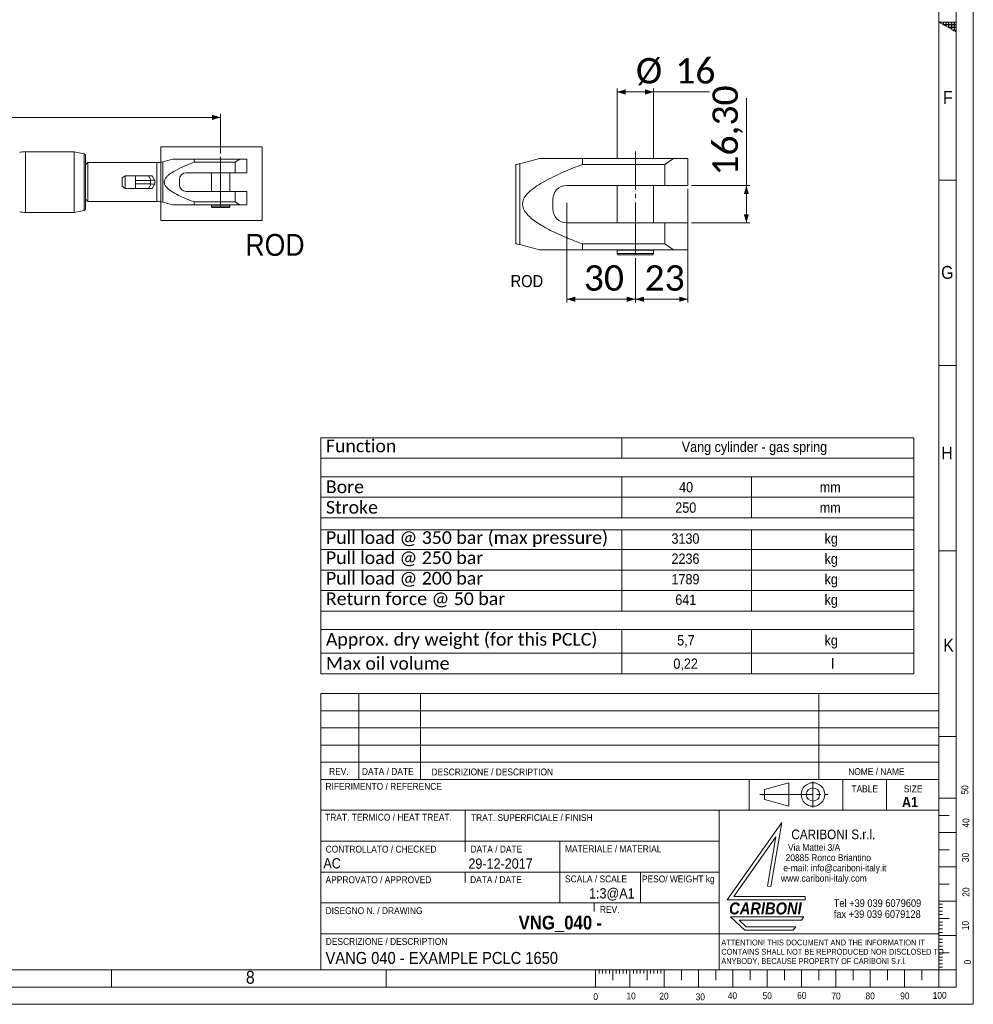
# Model space of a CAD drawing. Header units: millimetres. Extents: x 30 to 2493, y 30 to 1752.
# Tile 4 of 6: x 1660 to 2493, y 30 to 890. Entities that reach past the tile are written whole.
import ezdxf

# ---------------------------------------------------------------- set-up
doc = ezdxf.new("R2010")
doc.units = ezdxf.units.MM
doc.header["$LTSCALE"] = 3
doc.linetypes.add('SLD-Centro', pattern=[19.05, 15.24, -1.27, 1.27, -1.27])
doc.linetypes.add('SLD-Solido', pattern=[0])
doc.styles.add('SLDTEXTSTYLE0', font='GOTHIC.TTF', dxfattribs={"width": 0.913})
doc.styles.add('SLDTEXTSTYLE1', font='GOTHICB.TTF', dxfattribs={"width": 0.913})
doc.styles.add('SLDTEXTSTYLE2', font='GOTHICBI.TTF', dxfattribs={"width": 0.913})
doc.styles.add('SLDTEXTSTYLE3', font='CALIBRI.TTF')
doc.styles.add('SLDTEXTSTYLE4', font='CALIBRIB.TTF')
doc.dimstyles.new('SLDDIMSTYLE0', dxfattribs={"dimtxt": 22.225, "dimasz": 7.5, "dimexe": 0, "dimexo": 0.0625, "dimgap": 5.55625, "dimtad": 1, "dimrnd": 1e-09, "dimzin": 12, "dimdsep": 46, "dimtxsty": 'SLDTEXTSTYLE4', "dimsah": 1, "dimcen": 0.09, "dimadec": 0, "dimazin": 3, "dimtfac": 1, "dimtofl": 0, "dimtmove": 0, "dimatfit": 3, "dimfxl": 0, "dimfrac": 2, "dimtolj": 1, "dimtzin": 12, "dimarcsym": 0})
doc.dimstyles.new('SLDDIMSTYLE2', dxfattribs={"dimtxt": 22.225, "dimasz": 7.5, "dimexe": 0, "dimexo": 0.0625, "dimgap": 5.55625, "dimtad": 1, "dimlfac": 0.5, "dimrnd": 1e-09, "dimzin": 12, "dimdsep": 46, "dimtxsty": 'SLDTEXTSTYLE4', "dimsah": 1, "dimcen": 0.09, "dimadec": 0, "dimazin": 3, "dimtfac": 1, "dimtofl": 0, "dimtmove": 0, "dimatfit": 3, "dimfxl": 0, "dimfrac": 2, "dimtolj": 1, "dimtzin": 12, "dimarcsym": 0})

# ---------------------------------------------------------------- blocks, each defined once
blk = doc.blocks.new('SW_NOTE_0')
at = {"color": 0, "linetype": 'Continuous', "lineweight": 0, "char_height": 6, "attachment_point": 1, "style": 'SLDTEXTSTYLE0'}
for s, insert in [('   Via Mattei 3/A', (0, 7.66)), ('  20885 Ronco Briantino', (0, -1.34)), (' e-mail: info@cariboni-italy.it', (0, -10.34)), ('www.cariboni-italy.com', (0, -19.34))]:
    blk.add_mtext(s, dxfattribs=dict(at, insert=insert))
blk = doc.blocks.new('SW_NOTE_1')
at = {"color": 0, "linetype": 'Continuous', "lineweight": 0, "char_height": 6.6, "attachment_point": 1, "style": 'SLDTEXTSTYLE0'}
for s, insert in [('Tel +39 039 6079609', (0, 8.43)), ('fax +39 039 6079128', (0, -1.17))]:
    blk.add_mtext(s, dxfattribs=dict(at, insert=insert))
blk = doc.blocks.new('SW_NOTE_2')
at = {"color": 0, "linetype": 'Continuous', "lineweight": 0, "char_height": 5.1, "attachment_point": 1, "style": 'SLDTEXTSTYLE0'}
for s, insert in [('ATTENTION! THIS DOCUMENT AND THE INFORMATION IT', (0, 6.51)), ('CONTAINS SHALL NOT BE REPRODUCED NOR DISCLOSED TO', (0, -1.59)), ('ANYBODY, BECAUSE PROPERTY OF CARIBONI S.r.l.', (0, -9.69))]:
    blk.add_mtext(s, dxfattribs=dict(at, insert=insert))
blk = doc.blocks.new('SW_TABLEANNOTATION_0')
at = {"color": 0, "linetype": 'SLD-Solido', "lineweight": 0}
for p, q in [((0, 0), (0, -206.19)), ((518.11, 0), (0, 0)), ((518.11, -206.19), (518.11, 0)), ((263.09, 0), (263.09, -17.92)), ((0, -17.92), (518.11, -17.92)), ((0, -34.04), (518.11, -34.04)), ((263.09, -34.04), (263.09, -69.88)), ((376.33, -34.04), (376.33, -69.88)), ((0, -51.96), (518.11, -51.96)), ((0, -69.88), (518.11, -69.88)), ((0, -80.44), (518.11, -80.44)), ((263.09, -80.44), (263.09, -151.42)), ((376.33, -80.44), (376.33, -151.42)), ((0, -97.66), (518.11, -97.66)), ((0, -115.58), (518.11, -115.58)), ((0, -133.5), (518.11, -133.5)), ((0, -151.42), (518.11, -151.42)), ((0, -167.54), (518.11, -167.54)), ((263.09, -167.54), (263.09, -206.19)), ((376.33, -167.54), (376.33, -206.19)), ((0, -188.27), (518.11, -188.27)), ((0, -206.19), (518.11, -206.19))]:
    blk.add_line(p, q, dxfattribs=at)
at = {"color": 0, "linetype": 'Continuous', "lineweight": 0, "attachment_point": 1}
for s, insert, char_height, style in [('Function', (4.5, -1.55), 11.113, 'SLDTEXTSTYLE3'), ('Vang cylinder - gas spring', (315.38, -3.46), 9, 'SLDTEXTSTYLE0'), ('Bore', (4.5, -37.26), 11.113, 'SLDTEXTSTYLE3'), ('40', (313.06, -38.58), 9, 'SLDTEXTSTYLE0'), ('mm', (435.97, -38.58), 9, 'SLDTEXTSTYLE0'), ('Stroke', (4.5, -55.18), 11.113, 'SLDTEXTSTYLE3'), ('250', (309.73, -56.5), 9, 'SLDTEXTSTYLE0'), ('mm', (435.97, -56.5), 9, 'SLDTEXTSTYLE0'), ('Pull load @ 350 bar (max pressure)', (4.5, -81.64), 11.1125, 'SLDTEXTSTYLE3'), ('3130', (306.41, -83.55), 9, 'SLDTEXTSTYLE0'), ('kg', (440.17, -83.55), 9, 'SLDTEXTSTYLE0'), ('Pull load @ 250 bar', (4.5, -99.21), 11.1125, 'SLDTEXTSTYLE3'), ('2236', (306.41, -101.12), 9, 'SLDTEXTSTYLE0'), ('kg', (440.17, -101.12), 9, 'SLDTEXTSTYLE0'), ('Pull load @ 200 bar', (4.5, -117.13), 11.1125, 'SLDTEXTSTYLE3'), ('1789', (306.41, -119.04), 9, 'SLDTEXTSTYLE0'), ('kg', (440.17, -119.04), 9, 'SLDTEXTSTYLE0'), ('Return force @ 50 bar', (4.5, -135.05), 11.1125, 'SLDTEXTSTYLE3'), ('641', (309.73, -136.96), 9, 'SLDTEXTSTYLE0'), ('kg', (440.17, -136.96), 9, 'SLDTEXTSTYLE0'), ('Approx. dry weight (for this PCLC)', (4.5, -170.5), 11.1125, 'SLDTEXTSTYLE3'), ('kg', (440.17, -172.41), 9, 'SLDTEXTSTYLE0'), ('5,7', (311.4, -172.41), 9, 'SLDTEXTSTYLE0'), ('Max oil volume', (4.5, -191.49), 11.1125, 'SLDTEXTSTYLE3'), ('0,22', (308.07, -192.82), 9, 'SLDTEXTSTYLE0'), ('l', (446.02, -192.82), 9, 'SLDTEXTSTYLE0')]:
    blk.add_mtext(s, dxfattribs=dict(at, insert=insert, char_height=char_height, style=style))
blk = doc.blocks.new('_D_1')
at = {"color": 7, "linetype": 'SLD-Solido', "lineweight": 0}
for p, q in [((185.38, 773.34), (185.38, 807.74)), ((185.38, 804.74), (1835.38, 804.74)), ((1835.38, 773.34), (1835.38, 807.74))]:
    blk.add_line(p, q, dxfattribs=at)
for points in [[(185.38, 804.74), (192.88, 802.49), (192.88, 806.99)], [(1835.38, 804.74), (1827.88, 806.99), (1827.88, 802.49)]]:
    blk.add_solid(points, dxfattribs=at)
at = {"color": 7, "linetype": 'SLD-Solido', "lineweight": 0, "char_height": 22.225, "attachment_point": 1, "style": 'SLDTEXTSTYLE3'}
for s, insert in [('EXAMPLE PCLC ', (885.14, 834.37)), ('1650', (1075.54, 834.37))]:
    blk.add_mtext(s, dxfattribs=dict(at, insert=insert))
blk = doc.blocks.new('_D_10')
at = {"color": 7, "linetype": 'SLD-Solido', "lineweight": 0}
for p, q in [((2243.71, 742.24), (2243.71, 642.94)), ((2197.71, 681.74), (2197.71, 642.94)), ((2197.71, 645.94), (2243.71, 645.94))]:
    blk.add_line(p, q, dxfattribs=at)
for points in [[(2197.71, 645.94), (2205.21, 643.69), (2205.21, 648.19)], [(2243.71, 645.94), (2236.21, 648.19), (2236.21, 643.69)]]:
    blk.add_solid(points, dxfattribs=at)
at = {"color": 7, "linetype": 'SLD-Solido', "lineweight": 0, "insert": (2205.69, 675.58), "char_height": 22.225, "attachment_point": 1, "style": 'SLDTEXTSTYLE3'}
blk.add_mtext('23', dxfattribs=at)
blk = doc.blocks.new('_D_11')
at = {"color": 7, "linetype": 'SLD-Solido', "lineweight": 0}
for p, q in [((2137.71, 730.24), (2137.71, 642.94)), ((2197.71, 681.74), (2197.71, 642.94)), ((2137.71, 645.94), (2197.71, 645.94))]:
    blk.add_line(p, q, dxfattribs=at)
for points in [[(2137.71, 645.94), (2145.21, 643.69), (2145.21, 648.19)], [(2197.71, 645.94), (2190.21, 648.19), (2190.21, 643.69)]]:
    blk.add_solid(points, dxfattribs=at)
at = {"color": 7, "linetype": 'SLD-Solido', "lineweight": 0, "insert": (2152.69, 675.58), "char_height": 22.225, "attachment_point": 1, "style": 'SLDTEXTSTYLE3'}
blk.add_mtext('30', dxfattribs=at)
blk = doc.blocks.new('_D_12')
at = {"color": 7, "linetype": 'SLD-Solido', "lineweight": 0}
for p, q in [((2294.71, 745.24), (2294.71, 821.56)), ((2246.71, 745.24), (2297.71, 745.24)), ((2294.71, 745.24), (2294.71, 712.64)), ((2246.71, 712.64), (2297.71, 712.64))]:
    blk.add_line(p, q, dxfattribs=at)
for points in [[(2294.71, 745.24), (2292.46, 737.74), (2296.96, 737.74)], [(2294.71, 712.64), (2296.96, 720.14), (2292.46, 720.14)]]:
    blk.add_solid(points, dxfattribs=at)
at = {"color": 7, "linetype": 'SLD-Solido', "lineweight": 0, "insert": (2265.08, 753.81), "char_height": 22.225, "attachment_point": 1, "rotation": 90, "style": 'SLDTEXTSTYLE3'}
blk.add_mtext('16,30', dxfattribs=at)
blk = doc.blocks.new('_D_13')
at = {"color": 7, "linetype": 'SLD-Solido', "lineweight": 0}
for p, q in [((2181.71, 768.94), (2181.71, 829.95)), ((2213.71, 826.95), (2181.71, 826.95)), ((2213.71, 768.94), (2213.71, 829.95)), ((2213.71, 826.95), (2262.63, 826.95))]:
    blk.add_line(p, q, dxfattribs=at)
for points in [[(2181.71, 826.95), (2189.21, 824.7), (2189.21, 829.2)], [(2213.71, 826.95), (2206.21, 829.2), (2206.21, 824.7)]]:
    blk.add_solid(points, dxfattribs=at)
at = {"color": 7, "linetype": 'SLD-Solido', "lineweight": 0, "char_height": 22.225, "attachment_point": 1, "style": 'SLDTEXTSTYLE3'}
for s, insert in [('%%c', (2198.21, 856.58)), ('16', (2232.58, 856.58))]:
    blk.add_mtext(s, dxfattribs=dict(at, insert=insert))

msp = doc.modelspace()

# ---------------------------------------------------------------- hatches: boundary and pattern name
at = {"linetype": 'Continuous'}
h = msp.add_hatch(dxfattribs=at)
h.set_pattern_fill('NET', color=8, scale=0.75, style=0)
h.paths.add_polyline_path([(2463, 888), (2478, 888), (2478, 879.34)], flags=0)

# ---------------------------------------------------------------- linework, layer by layer
at = {"color": 7, "linetype": 'SLD-Solido', "lineweight": 0}
for p, q in [((2493, 30), (2493, 1752)), ((2478, 45), (2478, 1737)), ((2478, 879.34), (2463, 888)), ((2463, 888), (2478, 888)), ((2478, 888), (2478, 879.34)), ((1783.151, 778.984), (1871.535, 778.984)), ((1783.151, 714.763), (1783.151, 778.984)), ((1871.535, 714.763), (1871.535, 778.984)), ((2093.244, 763.531), (2093.244, 694.358)), ((2478, 750), (2463, 750)), ((2463, 750), (2478, 750)), ((1783.151, 714.763), (1871.535, 714.763)), ((2463, 588), (2478, 588)), ((2463, 426), (2478, 426)), ((1923, 301.521), (1923, 60.021)), ((1923, 301.521), (2463, 301.521)), ((1956, 301.521), (1956, 226.497)), ((2010, 301.521), (2010, 226.497)), ((2358, 301.521), (2358, 226.497)), ((1923.01, 286.497), (2463.01, 286.497)), ((1923.01, 271.497), (2463.01, 271.497)), ((2463, 264), (2478, 264)), ((1923.01, 256.497), (2463.01, 256.497)), ((1923.01, 241.497), (2463.01, 241.497)), ((2297.255, 226.497), (2297.255, 199.521)), ((2379, 226.497), (2379, 199.521)), ((2417.209, 226.497), (2417.209, 199.521)), ((2462.983, 226.482), (2462.983, 59.982)), ((2331.935, 223.41), (2310.476, 217.633)), ((2310.476, 217.633), (2310.476, 208.863)), ((2331.935, 223.41), (2331.935, 203.085)), ((2310.476, 208.863), (2331.935, 203.085)), ((2463, 210), (2478, 210)), ((2463, 199.521), (1923, 199.521)), ((2049, 172.521), (2049, 199.521)), ((2271, 118.521), (2271, 199.521)), ((2463, 195), (2472, 195)), ((2277.837, 121.13), (2325.8, 188.775)), ((2325.8, 188.775), (2316.136, 133.052)), ((2271, 172.521), (1923, 172.521)), ((2049, 172.521), (2049, 163.225)), ((2131.629, 118.521), (2131.629, 172.521)), ((2320.579, 176.224), (2283.642, 124.13)), ((2320.579, 176.224), (2313.105, 133.13)), ((2463, 180), (2478, 180)), ((2463, 165), (2472, 165)), ((2463, 150), (2478, 150)), ((2271, 145.521), (1923, 145.521)), ((2049, 145.521), (2049, 136.281)), ((2202.325, 145.521), (2202.325, 118.521)), ((2313.105, 133.13), (2316.136, 133.052)), ((2463, 135), (2472, 135)), ((2346.136, 121.13), (2277.837, 121.13)), ((2283.642, 124.13), (2346.105, 124.13)), ((2346.105, 124.13), (2346.136, 121.13)), ((2161.846, 118.521), (2161.846, 111.026)), ((2463, 120), (2478, 120)), ((2463, 117.532), (2466, 117.532)), ((2463, 114.65), (2466, 114.65)), ((2344.859, 106.446), (2280.837, 106.446)), ((2280.837, 106.446), (2293.288, 94.697)), ((2288.339, 103.379), (2294.498, 97.567)), ((2342.779, 103.379), (2288.339, 103.379)), ((2344.859, 106.446), (2342.779, 103.379)), ((2463, 111.381), (2466, 111.381)), ((2463, 108.511), (2466, 108.511)), ((2463, 105), (2472, 105)), ((2293.288, 94.697), (2335.745, 94.697)), ((2294.498, 97.567), (2337.837, 97.567)), ((2337.837, 97.567), (2335.745, 94.697)), ((2463, 101.725), (2466, 101.725)), ((2463, 99.182), (2466, 99.182)), ((2463, 95.913), (2466, 95.913)), ((2271, 60.021), (2271, 91.521)), ((2271, 91.521), (2463, 91.521)), ((2463, 92.865), (2466, 92.865)), ((2463, 90), (2478, 90)), ((2463, 86.998), (2466, 86.998)), ((2463, 84.116), (2466, 84.116)), ((2463, 80.847), (2466, 80.847)), ((2463, 77.977), (2466, 77.977)), ((2463, 75), (2472, 75)), ((2463, 71.192), (2466, 71.192)), ((2463, 68.649), (2466, 68.649)), ((2463, 65.38), (2466, 65.38)), ((2463, 62.51), (2466, 62.51)), ((1740, 60), (1740, 45)), ((1980, 60), (1980, 45)), ((2163, 60), (2163, 45)), ((2166, 60), (2166, 57)), ((2169, 60), (2169, 57)), ((2172, 60), (2172, 57)), ((2175, 60), (2175, 57)), ((2178, 60), (2178, 51)), ((2181, 60), (2181, 57)), ((2184, 60), (2184, 57)), ((2187, 60), (2187, 57)), ((2190, 60), (2190, 57)), ((2193, 60), (2193, 45)), ((2196, 60), (2196, 57)), ((2199, 60), (2199, 57)), ((2202, 60), (2202, 57)), ((2205, 60), (2205, 57)), ((2208, 60), (2208, 51)), ((2211, 60), (2211, 57)), ((2214, 60), (2214, 57)), ((2217, 60), (2217, 57)), ((2220, 60), (2220, 57)), ((2223, 60), (2223, 45)), ((2238, 60), (2238, 51)), ((2253, 60), (2253, 45)), ((2268, 60), (2268, 51)), ((2283, 60), (2283, 45)), ((2298, 60), (2298, 51)), ((2313, 60), (2313, 45)), ((2328, 51), (2328, 60)), ((2343, 60), (2343, 45)), ((2358, 60), (2358, 51)), ((2373, 60), (2373, 45)), ((2388, 60), (2388, 51)), ((2403, 60), (2403, 45)), ((2418, 60), (2418, 51)), ((2433, 60), (2433, 45)), ((2448, 60), (2448, 51)), ((2463, 60), (2463, 45)), ((2478, 60), (2463, 60)), ((45, 45), (2478, 45)), ((30, 30), (2493, 30))]:
    msp.add_line(p, q, dxfattribs=at)
at = {"color": 7, "linetype": 'SLD-Solido', "lineweight": 15}
for p, q in [((2463, 60), (2463, 1722)), ((1707.384, 774.738), (1665.009, 774.738)), ((1665.009, 774.738), (1665.009, 721.738)), ((1716.178, 772.979), (1707.384, 774.738)), ((1707.384, 774.738), (1707.384, 721.738)), ((1716.178, 723.496), (1716.178, 772.979)), ((1717.384, 771.508), (1717.384, 724.967)), ((1793.58, 768.238), (1784.928, 765.919)), ((1784.928, 765.919), (1784.928, 730.556)), ((1812.241, 765.587), (1812.241, 768.238)), ((1812.241, 768.238), (1852.081, 768.238)), ((1848.201, 765.587), (1812.241, 765.587)), ((1848.201, 765.587), (1852.081, 768.238)), ((1848.201, 756.388), (1848.201, 765.587)), ((1852.081, 768.238), (1858.384, 768.238)), ((1858.384, 756.388), (1858.384, 768.238)), ((2114.102, 768.945), (2096.796, 764.308)), ((2114.166, 768.945), (2151.422, 768.945)), ((2151.422, 763.643), (2151.422, 768.945)), ((2151.422, 768.945), (2231.103, 768.945)), ((2223.343, 763.643), (2231.103, 768.945)), ((2231.103, 768.945), (2243.709, 768.945)), ((2243.709, 745.245), (2243.709, 768.945)), ((1719.384, 765.238), (1717.384, 763.238)), ((1779.751, 765.238), (1719.384, 765.238)), ((1719.384, 765.238), (1719.384, 731.238)), ((1779.751, 731.238), (1779.751, 765.238)), ((2096.796, 764.308), (2096.796, 693.582)), ((2223.343, 763.643), (2151.422, 763.643)), ((2223.343, 745.245), (2223.343, 763.643)), ((1751.965, 753.794), (1749.384, 751.849)), ((1749.384, 744.626), (1749.384, 751.849)), ((1760.884, 753.794), (1751.965, 753.794)), ((1751.965, 753.794), (1751.965, 742.681)), ((1760.884, 753.794), (1760.884, 753.738)), ((1760.884, 753.738), (1760.884, 751.671)), ((1772.384, 753.738), (1760.884, 753.738)), ((1760.884, 751.671), (1760.884, 750.305)), ((1760.884, 750.305), (1760.884, 749.711)), ((1774.218, 749.711), (1760.884, 749.711)), ((1760.884, 749.711), (1760.884, 749.026)), ((1760.884, 749.026), (1760.884, 747.449)), ((1774.68, 749.762), (1772.384, 753.738)), ((1772.384, 753.738), (1775.56, 753.738)), ((1774.218, 746.764), (1774.218, 749.711)), ((1775.56, 753.738), (1777.855, 749.762)), ((1777.884, 749.711), (1777.884, 746.764)), ((1799.384, 750.388), (1799.384, 746.088)), ((1805.384, 756.388), (1848.201, 756.388)), ((1827.384, 756.388), (1827.384, 740.088)), ((1843.384, 740.088), (1843.384, 756.388)), ((1858.384, 756.388), (1848.201, 756.388)), ((1749.384, 744.626), (1751.965, 742.681)), ((1751.965, 742.681), (1760.884, 742.681)), ((1760.884, 747.449), (1760.884, 746.764)), ((1774.218, 746.764), (1760.884, 746.764)), ((1760.884, 746.171), (1760.884, 746.764)), ((1760.884, 746.171), (1760.884, 744.805)), ((1760.884, 742.738), (1760.884, 744.805)), ((1760.884, 742.738), (1760.884, 742.681)), ((1772.384, 742.738), (1760.884, 742.738)), ((1772.384, 742.738), (1774.68, 746.713)), ((1775.56, 742.738), (1772.384, 742.738)), ((1777.855, 746.713), (1775.56, 742.738)), ((1805.384, 740.088), (1848.201, 740.088)), ((1848.201, 730.888), (1848.201, 740.088)), ((1858.384, 740.088), (1848.201, 740.088)), ((1858.384, 728.238), (1858.384, 740.088)), ((2137.709, 745.245), (2223.343, 745.245)), ((2181.709, 745.245), (2181.709, 712.645)), ((2213.709, 712.645), (2213.709, 745.245)), ((2243.709, 745.245), (2223.343, 745.245)), ((1717.384, 733.238), (1719.384, 731.238)), ((1719.384, 731.238), (1779.751, 731.238)), ((2125.709, 733.245), (2125.709, 724.645)), ((1707.384, 721.738), (1716.178, 723.496)), ((1784.928, 730.556), (1793.58, 728.238)), ((1812.241, 728.238), (1812.241, 730.888)), ((1812.241, 730.888), (1848.201, 730.888)), ((1852.081, 728.238), (1812.241, 728.238)), ((1827.434, 728.138), (1827.434, 726.638)), ((1827.434, 728.138), (1843.334, 728.138)), ((1827.434, 726.638), (1827.934, 726.138)), ((1827.434, 726.638), (1843.334, 726.638)), ((1842.834, 726.138), (1827.934, 726.138)), ((1828.084, 728.238), (1828.084, 728.138)), ((1842.684, 728.138), (1842.684, 728.238)), ((1842.834, 726.138), (1843.334, 726.638)), ((1843.334, 726.638), (1843.334, 728.138)), ((1852.081, 728.238), (1848.201, 730.888)), ((1858.384, 728.238), (1852.081, 728.238)), ((1665.009, 721.738), (1707.384, 721.738)), ((2137.709, 712.645), (2223.343, 712.645)), ((2223.343, 694.246), (2223.343, 712.645)), ((2243.709, 712.645), (2223.343, 712.645)), ((2243.709, 688.945), (2243.709, 712.645)), ((2096.796, 693.582), (2114.102, 688.945)), ((2151.422, 688.945), (2114.166, 688.945)), ((2151.422, 688.945), (2151.422, 694.246)), ((2151.422, 694.246), (2223.343, 694.246)), ((2231.103, 688.945), (2151.422, 688.945)), ((2181.809, 688.745), (2181.809, 685.745)), ((2181.809, 688.745), (2213.609, 688.745)), ((2183.109, 688.945), (2183.109, 688.745)), ((2212.309, 688.745), (2212.309, 688.945)), ((2213.609, 685.745), (2213.609, 688.745)), ((2231.103, 688.945), (2223.343, 694.246)), ((2243.709, 688.945), (2231.103, 688.945)), ((2181.809, 685.745), (2182.809, 684.745)), ((2181.809, 685.745), (2213.609, 685.745)), ((2212.609, 684.745), (2182.809, 684.745)), ((2212.609, 684.745), (2213.609, 685.745)), ((1923, 226.497), (2463, 226.497)), ((1923, 118.521), (2271, 118.521)), ((2271, 118.521), (2271, 91.521)), ((2271, 91.521), (1923, 91.521)), ((60, 60), (2463, 60)), ((1923, 60.021), (2463, 60.021))]:
    msp.add_line(p, q, dxfattribs=at)
at = {"color": 7, "linetype": 'SLD-Centro', "lineweight": 15}
for p, q in [((2197.709, 684.745), (2197.709, 775.026)), ((1835.384, 726.138), (1835.384, 770.338))]:
    msp.add_line(p, q, dxfattribs=at)
at = {"color": 7, "linetype": 'SLD-Centro', "lineweight": 0}
for p, q in [((2352.913, 224.614), (2352.913, 201.882)), ((2306.541, 213.248), (2365.996, 213.248))]:
    msp.add_line(p, q, dxfattribs=at)
at = {"color": 7, "linetype": 'SLD-Solido', "lineweight": 15, "flags": 128}
for points in [[(1777.855, 749.762), (1777.871, 749.734), (1777.881, 749.717), (1777.884, 749.711)], [(1777.884, 746.764), (1777.881, 746.758), (1777.871, 746.741), (1777.855, 746.713)]]:
    msp.add_lwpolyline(points, dxfattribs=at)
at = {"color": 7, "linetype": 'SLD-Solido', "lineweight": 0}
for radius in [10.291, 5.811]:
    msp.add_circle((2352.913, 213.248), radius, dxfattribs=at)
at = {"color": 7, "linetype": 'SLD-Solido', "lineweight": 15}
for centre, radius, start, end in [((1665.009, 744.738), 30, 90, 100), ((1715.884, 771.508), 1.5, 0, 78.690068), ((1779.751, 785.238), 20, 270, 285), ((2086.77, 801.64), 38.656, 279.641402, 285.032758), ((1805.384, 750.388), 6, 90, 180), ((1805.384, 746.088), 6, 180, 270), ((2137.709, 733.244), 12, 90.000565, 179.999604), ((1779.751, 711.238), 20, 75, 90), ((1715.884, 724.967), 1.5, 281.309932, 0), ((2137.709, 724.645), 12, 180.000396, 269.999435), ((1665.009, 751.738), 30, 260, 270), ((2087.114, 657.822), 37.047, 74.850089, 80.47575)]:
    msp.add_arc(centre, radius, start, end, dxfattribs=at)
for centre, major_axis, ratio, start_param, end_param in [((1774.218, 756.062), (0, 6.351), 0.5773503, 3.1415927, 3.2679328), ((1774.218, 748.729), (3.659, 0.981), 0.236068, 0.0631701, 1.3812861), ((1774.218, 740.413), (0, 6.351), 0.5773503, 6.1568452, 6.2831853), ((1774.218, 747.746), (3.659, -0.981), 0.236068, 4.9018992, 6.2200152)]:
    msp.add_ellipse(centre, major_axis=major_axis, ratio=ratio, start_param=start_param, end_param=end_param, dxfattribs=at)
for points, knots in [([(1812.241, 765.587), (1809.422, 764.481), (1803.789, 762.271), (1797.172, 759.088), (1792.355, 756.267), (1789.614, 754.232), (1787.522, 752.108), (1786.337, 750.126), (1786.014, 748.133), (1786.408, 746.212), (1787.646, 744.206), (1789.581, 742.278), (1793.148, 739.656), (1798.341, 736.672), (1805.214, 733.603), (1809.898, 731.793), (1812.241, 730.888)], [0, 0, 0, 0, 0.1397112, 0.2792632, 0.338306, 0.3972012, 0.4361871, 0.4755098, 0.501482, 0.5274832, 0.5642678, 0.6084773, 0.6528923, 0.7682422, 0.8841085, 1, 1, 1, 1]), ([(1793.613, 768.238), (1793.656, 768.238), (1793.762, 768.238), (1794.905, 768.238), (1796.484, 768.238), (1798.677, 768.238), (1801.513, 768.238), (1806.153, 768.238), (1809.798, 768.238), (1812.241, 768.238)], [0, 0, 0, 0, 0.06928897, 0.16957902, 0.26236953, 0.35725907, 0.51645533, 0.67585945, 1, 1, 1, 1]), ([(2151.422, 763.643), (2145.786, 761.432), (2134.519, 757.012), (2121.285, 750.645), (2111.651, 745.004), (2106.169, 740.933), (2101.985, 736.685), (2099.615, 732.721), (2098.968, 728.736), (2099.757, 724.893), (2102.234, 720.881), (2106.102, 717.024), (2113.236, 711.782), (2123.624, 705.813), (2137.369, 699.675), (2146.737, 696.056), (2151.422, 694.246)], [0, 0, 0, 0, 0.139711, 0.2792632, 0.3383063, 0.3972016, 0.4361871, 0.47551, 0.5014821, 0.5274833, 0.5642675, 0.6084772, 0.6528926, 0.7682424, 0.8841083, 1, 1, 1, 1]), ([(1812.241, 728.238), (1809.832, 728.238), (1806.204, 728.238), (1801.561, 728.238), (1798.704, 728.238), (1796.496, 728.238), (1794.913, 728.238), (1793.762, 728.238), (1793.656, 728.238), (1793.613, 728.238)], [0, 0, 0, 0, 0.3196025, 0.4812813, 0.6427431, 0.7358217, 0.8304208, 0.9307109, 1, 1, 1, 1])]:
    msp.add_open_spline(points, degree=3, knots=knots, dxfattribs=at)

# ---------------------------------------------------------------- block references
at = {"color": 7, "linetype": 'Continuous', "lineweight": 0}
for name, p in [('SW_TABLEANNOTATION_0', (1922.876, 524.88)), ('SW_NOTE_0', (2324.979, 162.43)), ('SW_NOTE_1', (2371.088, 113.271)), ('SW_NOTE_2', (2272.836, 80.031))]:
    msp.add_blockref(name, p, dxfattribs=at)

# ---------------------------------------------------------------- texts
for s, insert, char_height, attachment_point, style in [('F', (2466.535, 827.833), 11.286, 1, 'SLDTEXTSTYLE0'), ('G', (2464.931, 675.003), 11.286, 1, 'SLDTEXTSTYLE0'), ('H', (2465.086, 517.223), 11.286, 1, 'SLDTEXTSTYLE0'), ('K', (2466.734, 349.394), 11.286, 1, 'SLDTEXTSTYLE0'), ('REV.', (1938.682, 236.366), 6, 2, 'SLDTEXTSTYLE0'), ('DATA / DATE', (1958.835, 236.366), 6, 1, 'SLDTEXTSTYLE0'), ('DESCRIZIONE / DESCRIPTION', (2019.593, 235.98), 6, 1, 'SLDTEXTSTYLE0'), ('NOME / NAME', (2383.702, 236.269), 6, 1, 'SLDTEXTSTYLE0'), ('RIFERIMENTO / REFERENCE', (1926.974, 223.389), 6, 1, 'SLDTEXTSTYLE0'), ('TABLE', (2386.51, 221.21), 6, 1, 'SLDTEXTSTYLE0'), ('SIZE', (2432.291, 221.21), 6, 1, 'SLDTEXTSTYLE0'), ('A1', (2430.677, 211.224), 9, 1, 'SLDTEXTSTYLE1'), ('TRAT. TERMICO / HEAT TREAT.', (1926.731, 196.428), 6, 1, 'SLDTEXTSTYLE0'), ('TRAT. SUPERFICIALE / FINISH', (2054.126, 196.088), 6, 1, 'SLDTEXTSTYLE0'), ('CARIBONI S.r.l.', (2333.99, 182.623), 8.38983, 1, 'SLDTEXTSTYLE0'), ('CONTROLLATO / CHECKED', (1927.115, 168.52), 6, 1, 'SLDTEXTSTYLE0'), ('DATA / DATE', (2053.687, 168.567), 6, 1, 'SLDTEXTSTYLE0'), ('MATERIALE / MATERIAL', (2136.244, 168.807), 6, 1, 'SLDTEXTSTYLE0'), ('AC', (1925.132, 157.678), 9, 1, 'SLDTEXTSTYLE0'), ('29-12-2017', (2051.829, 157.394), 9, 1, 'SLDTEXTSTYLE0'), ('APPROVATO / APPROVED', (1927.077, 141.785), 6, 1, 'SLDTEXTSTYLE0'), ('DATA / DATE', (2053.316, 141.919), 6, 1, 'SLDTEXTSTYLE0'), ('SCALA / SCALE', (2136.277, 142.528), 6, 1, 'SLDTEXTSTYLE0'), ('PESO/ WEIGHT kg', (2203.475, 142.528), 6, 1, 'SLDTEXTSTYLE0'), ('1:3@A1', (2157.223, 131.418), 9, 1, 'SLDTEXTSTYLE0'), ('DISEGNO N. / DRAWING', (1927.057, 114.781), 6, 1, 'SLDTEXTSTYLE0'), ('REV.', (2166.758, 115.826), 6, 1, 'SLDTEXTSTYLE0'), ('CARIBONI', (2279.64, 118.992), 10.5, 1, 'SLDTEXTSTYLE2'), ('VNG_040', (2160.011, 107.397), 12, 3, 'SLDTEXTSTYLE1'), ('- ', (2163.607, 107.218), 12, 1, 'SLDTEXTSTYLE1'), ('DESCRIZIONE / DESCRIPTION', (1927.245, 87.882), 6, 1, 'SLDTEXTSTYLE0'), ('VANG 040 - EXAMPLE PCLC 1650', (1927.048, 75.724), 10.5, 1, 'SLDTEXTSTYLE0'), ('8', (1857.473, 59.253), 11.286, 1, 'SLDTEXTSTYLE0'), ('0', (2161.008, 39.685), 6, 1, 'SLDTEXTSTYLE0'), ('10', (2189.896, 40.3), 6, 1, 'SLDTEXTSTYLE0'), ('20', (2218.623, 40.158), 6, 1, 'SLDTEXTSTYLE0'), ('30', (2250.389, 39.509), 6, 1, 'SLDTEXTSTYLE0'), ('40', (2278.452, 40.506), 6, 1, 'SLDTEXTSTYLE0'), ('50', (2308.839, 40.506), 6, 1, 'SLDTEXTSTYLE0'), ('60', (2339.043, 40.671), 6, 1, 'SLDTEXTSTYLE0'), ('70', (2368.957, 40.178), 6, 1, 'SLDTEXTSTYLE0'), ('80', (2398.819, 40.306), 6, 1, 'SLDTEXTSTYLE0'), ('90', (2429.095, 40.306), 6, 1, 'SLDTEXTSTYLE0'), ('100', (2457.479, 40.779), 6, 1, 'SLDTEXTSTYLE0')]:
    msp.add_mtext(s, dxfattribs=dict(at, insert=insert, char_height=char_height, attachment_point=attachment_point, style=style))
at = {"color": 7, "linetype": 'SLD-Solido', "lineweight": 0, "style": 'SLDTEXTSTYLE0'}
for insert, char_height, attachment_point in [((1857.028, 702.906), 19.05, 1), ((2102.96, 666.992), 10.5, 2)]:
    msp.add_mtext('ROD', dxfattribs=dict(at, insert=insert, char_height=char_height, attachment_point=attachment_point))
at = {"color": 7, "linetype": 'Continuous', "lineweight": 0, "char_height": 6, "attachment_point": 1, "rotation": 90, "style": 'SLDTEXTSTYLE0'}
for s, insert in [('50', (2482.645, 213.2)), ('40', (2483.546, 184.358)), ('30', (2483.096, 154.163)), ('20', (2483.546, 123.969)), ('10', (2483.096, 94.676)), ('0', (2484.982, 64.822))]:
    msp.add_mtext(s, dxfattribs=dict(at, insert=insert))

# ---------------------------------------------------------------- dimensions: what is measured, and where the dimension line sits
at = {"color": 7, "linetype": 'SLD-Solido', "lineweight": 0}
for base, p1, p2, text, dimstyle, picture, middle in [((2181.709, 826.95), (2213.709, 765.945), (2181.709, 765.945), '%%c<>', 'SLDDIMSTYLE2', '_D_13', (2230.421, 826.95)), ((1835.384, 804.738), (185.384, 770.338), (1835.384, 770.338), 'EXAMPLE PCLC <>', 'SLDDIMSTYLE0', '_D_1', (1010.384, 804.738))]:
    dim = msp.add_linear_dim(base=base, p1=p1, p2=p2, text=text, dimstyle=dimstyle, dxfattribs=at)
    dim.commit()
    dim.dimension.update_dxf_attribs({"geometry": picture, "text_midpoint": middle, "dimtype": 160})
dim = msp.add_linear_dim(base=(2294.709, 712.645), p1=(2243.709, 745.245), p2=(2243.709, 712.645), angle=90, dimstyle='SLDDIMSTYLE2', dxfattribs=at)
dim.commit()
dim.dimension.update_dxf_attribs({"geometry": '_D_12', "text_midpoint": (2294.709, 787.684), "dimtype": 160})
for base, p1, p2, picture, middle in [((2243.709, 645.945), (2197.709, 684.745), (2243.709, 745.245), '_D_10', (2220.709, 645.945)), ((2197.709, 645.945), (2137.709, 733.245), (2197.709, 684.745), '_D_11', (2167.709, 645.945))]:
    dim = msp.add_linear_dim(base=base, p1=p1, p2=p2, dimstyle='SLDDIMSTYLE2', dxfattribs=at)
    dim.commit()
    dim.dimension.update_dxf_attribs({"geometry": picture, "text_midpoint": middle, "dimtype": 160})

doc.saveas('drawing.dxf')
